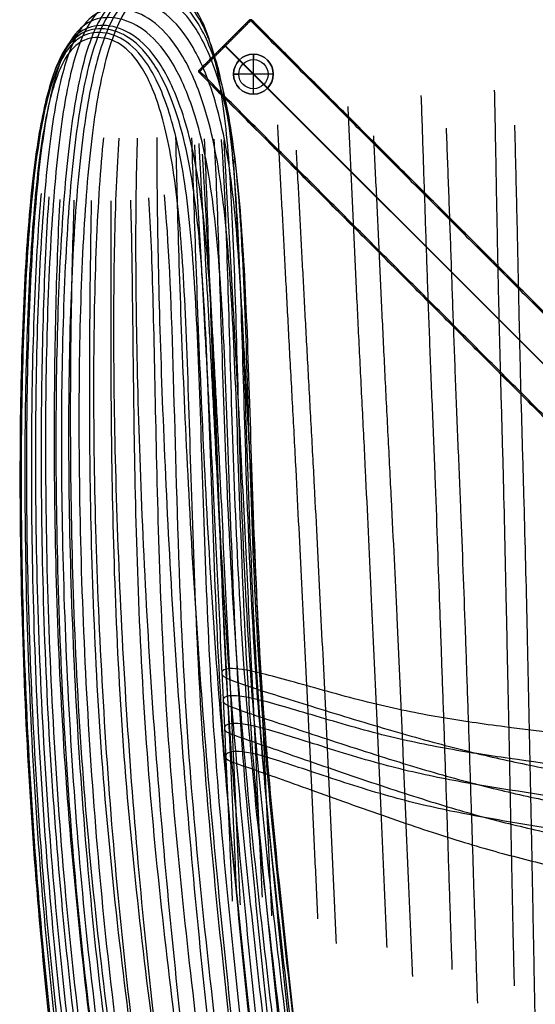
# Model space of a CAD drawing. Header units: millimetres. Extents: x -346 to 346, y -260 to 459.
# Tile 2 of 33: x -346 to -152, y 54 to 424. Entities that reach past the tile are written whole.
import ezdxf

# ---------------------------------------------------------------- set-up
doc = ezdxf.new("R2010")
doc.units = ezdxf.units.MM
doc.layers.add('Layer 01', color=7, linetype='Continuous', true_color=0x000000)

# ---------------------------------------------------------------- blocks, each defined once
blk = doc.blocks.new('Note Lounge Chairs v8')
at = {"layer": 'Layer 01', "color": 254, "true_color": 0xcad1ee}
for points in [[(-325.25, 545.9, -210.28), (-325.64, 545.03, -198.94), (-326.41, 543.04, -171.8), (-326.85, 539.31, -120.82), (-325.9, 534.93, -62.72), (-322.85, 529.99, -0.64), (-317.03, 524.56, 62.28), (-309.59, 519.16, 122.08), (-301.67, 514.29, 174.79), (-296.84, 511.74, 202.58), (-294.73, 510.72, 213.97)], [(-318.75, 546.33, -210.23), (-318.94, 545.48, -198.86), (-319.41, 543.5, -171.67), (-319.6, 539.8, -120.71), (-318.5, 535.43, -62.67), (-315.32, 530.49, -0.68), (-309.26, 525.06, 62.14), (-301.62, 519.64, 121.85), (-293.69, 514.74, 174.52), (-289.07, 512.16, 202.3), (-287.14, 511.13, 213.71)], [(-311.44, 545.21, -210.13), (-311.38, 544.32, -198.81), (-311.47, 542.3, -171.75), (-311.37, 538.56, -120.94), (-310.14, 534.19, -63.06), (-306.92, 529.26, -1.25), (-300.82, 523.84, 61.37), (-293.22, 518.45, 120.88), (-285.53, 513.61, 173.37), (-281.26, 511.09, 201.09), (-279.57, 510.1, 212.47)], [(-330.63, 543.93, -210.62), (-331.22, 543.01, -199.32), (-332.28, 540.92, -172.22), (-332.96, 537.11, -121.26), (-332.16, 532.71, -63.15), (-329.32, 527.77, -1.04), (-323.87, 522.36, 61.9), (-316.77, 517, 121.71), (-308.98, 512.22, 174.43), (-303.97, 509.78, 202.22), (-301.67, 508.82, 213.62)], [(-304.01, 542.67, -210.32), (-303.64, 541.71, -199.07), (-303.25, 539.56, -172.11), (-302.77, 535.73, -121.48), (-301.43, 531.34, -63.8), (-298.24, 526.43, -2.22), (-292.23, 521.04, 60.13), (-284.88, 515.71, 119.37), (-277.64, 510.99, 171.68), (-273.87, 508.6, 199.35), (-272.5, 507.69, 210.75)], [(-334.72, 540.45, -211.6), (-335.54, 539.42, -200.23), (-336.92, 537.18, -173.01), (-337.86, 533.25, -121.96), (-337.23, 528.79, -63.82), (-334.61, 523.86, -1.72), (-329.56, 518.47, 61.18), (-322.82, 513.19, 120.98), (-315.14, 508.54, 173.76), (-309.87, 506.23, 201.66), (-307.33, 505.37, 213.14)], [(-297.19, 538.85, -211.19), (-296.43, 537.77, -199.87), (-295.46, 535.45, -172.86), (-294.53, 531.48, -122.28), (-293.06, 527.05, -64.76), (-289.94, 522.15, -3.42), (-284.11, 516.79, 58.63), (-277.09, 511.55, 117.63), (-270.44, 506.98, 169.84), (-267.27, 504.76, 197.61), (-266.26, 503.96, 209.11)], [(-256.82, 492.34, 206.32), (-257.21, 493.04, 194.58), (-259.35, 495.05, 166.54), (-265.03, 499.4, 114.39), (-271.48, 504.5, 55.72), (-277.03, 509.78, -5.89), (-280, 514.67, -66.84), (-281.69, 519.2, -124.12), (-283.38, 523.37, -174.72), (-286.35, 527.21, -215.6), (-291.91, 530.73, -243.76), (-299.29, 533.68, -261.2), (-307.74, 535.8, -269.94), (-316.27, 536.76, -272.22), (-323.87, 536.22, -270.31), (-330.4, 534.47, -261.86), (-335.72, 531.82, -244.54), (-338.44, 529.61, -225.7), (-339.59, 528.44, -214.1)], [(-339.59, 528.44, -214.1), (-340.75, 527.26, -202.5), (-342.63, 524.76, -174.96), (-343.97, 520.6, -123.68), (-343.6, 516.03, -65.48), (-341.29, 511.08, -3.43), (-336.81, 505.76, 59.39), (-330.56, 500.61, 119.18), (-322.95, 496.19, 172.1), (-314.37, 493.05, 214.34), (-305.24, 491.72, 242.06), (-295.76, 491.59, 258.01), (-286.16, 492.02, 264.93), (-276.86, 492.3, 265.62), (-268.26, 491.71, 262.93), (-261.33, 490.99, 254.24), (-257.04, 490.88, 236.99), (-256.43, 491.64, 218.06), (-256.82, 492.34, 206.32)], [(-253.49, 484.08, 205.04), (-253.69, 484.8, 193.24), (-255.53, 486.83, 165.13), (-260.94, 491.14, 112.99), (-267.25, 496.19, 54.41), (-272.74, 501.43, -7.07), (-275.68, 506.34, -67.9), (-277.42, 510.9, -125.09), (-279.33, 515.1, -175.66), (-282.76, 518.93, -216.6), (-289.08, 522.4, -244.93), (-297.32, 525.24, -262.64), (-306.55, 527.21, -271.7), (-315.73, 528.04, -274.17), (-323.85, 527.44, -272.11), (-330.81, 525.68, -263.37), (-336.51, 523, -245.81), (-339.43, 520.77, -226.84), (-340.66, 519.57, -215.2)], [(-340.66, 519.57, -215.2), (-341.89, 518.38, -203.56), (-343.89, 515.84, -175.95), (-345.33, 511.61, -124.61), (-345.02, 507, -66.41), (-342.77, 502.03, -4.38), (-338.4, 496.74, 58.43), (-332.24, 491.65, 118.21), (-324.63, 487.29, 171.17), (-315.88, 484.18, 213.5), (-306.34, 482.87, 241.39), (-296.33, 482.73, 257.55), (-286.19, 483.14, 264.64), (-276.31, 483.45, 265.39), (-267.06, 483.02, 262.51), (-259.43, 482.5, 253.51), (-254.36, 482.55, 235.93), (-253.3, 483.37, 216.84), (-253.49, 484.08, 205.04)], [(-250.82, 473.75, 203.69), (-250.89, 474.51, 191.86), (-252.55, 476.59, 163.72), (-257.79, 480.91, 111.59), (-264.03, 485.93, 53.07), (-269.5, 491.14, -8.32), (-272.41, 496.06, -69.06), (-274.19, 500.64, -126.18), (-276.24, 504.84, -176.7), (-279.98, 508.6, -217.64), (-286.8, 511.89, -246.03), (-295.65, 514.5, -263.84), (-305.45, 516.24, -273.04), (-315.13, 516.89, -275.59), (-323.6, 516.26, -273.48), (-330.81, 514.55, -264.64), (-336.69, 511.94, -246.99), (-339.7, 509.73, -227.97), (-340.97, 508.55, -216.31)], [(-340.97, 508.55, -216.31), (-342.24, 507.36, -204.65), (-344.29, 504.82, -177.02), (-345.78, 500.56, -125.68), (-345.49, 495.91, -67.48), (-343.27, 490.93, -5.47), (-338.94, 485.66, 57.32), (-332.81, 480.6, 117.1), (-325.17, 476.28, 170.08), (-316.33, 473.17, 212.45), (-306.59, 471.79, 240.43), (-296.31, 471.56, 256.68), (-285.85, 471.91, 263.85), (-275.58, 472.25, 264.61), (-265.87, 472, 261.62), (-257.72, 471.74, 252.46), (-252.12, 472.05, 234.7), (-250.75, 473, 215.52), (-250.82, 473.75, 203.69)], [(-248.58, 461.01, 202.18), (-248.58, 461.82, 190.34), (-250.13, 463.97, 162.18), (-255.3, 468.31, 110.07), (-261.5, 473.31, 51.59), (-266.96, 478.5, -9.74), (-269.86, 483.43, -70.41), (-271.66, 488.02, -127.45), (-273.8, 492.19, -177.91), (-277.73, 495.85, -218.81), (-284.89, 498.92, -247.21), (-294.14, 501.28, -265.04), (-304.35, 502.77, -274.28), (-314.37, 503.26, -276.86), (-323.06, 502.61, -274.75), (-330.39, 500.97, -265.89), (-336.34, 498.48, -248.22), (-339.37, 496.34, -229.2), (-340.65, 495.17, -217.54)], [(-340.65, 495.17, -217.54), (-341.92, 494.01, -205.88), (-343.99, 491.49, -178.25), (-345.49, 487.22, -126.93), (-345.21, 482.55, -68.75), (-343, 477.54, -6.76), (-338.68, 472.29, 56.01), (-332.54, 467.27, 115.78), (-324.87, 462.95, 168.75), (-315.97, 459.81, 211.14), (-306.14, 458.33, 239.16), (-295.71, 457.98, 255.45), (-285.07, 458.24, 262.65), (-274.55, 458.6, 263.41), (-264.54, 458.52, 260.36), (-256.05, 458.52, 251.11), (-250.13, 459.1, 233.26), (-248.58, 460.2, 214.03), (-248.58, 461.01, 202.18)], [(-244.71, 428.16, 198.48), (-244.69, 429.06, 186.62), (-246.19, 431.33, 158.44), (-251.31, 435.73, 106.37), (-257.5, 440.72, 47.98), (-262.93, 445.89, -13.23), (-265.81, 450.83, -73.76), (-267.62, 455.41, -130.66), (-269.84, 459.5, -180.99), (-273.97, 462.98, -221.8), (-281.5, 465.72, -250.15), (-291.19, 467.68, -267.97), (-301.83, 468.82, -277.2), (-312.19, 469.09, -279.8), (-321.04, 468.45, -277.7), (-328.4, 466.97, -268.86), (-334.31, 464.7, -251.22), (-337.29, 462.7, -232.22), (-338.55, 461.58, -220.58)], [(-338.55, 461.58, -220.58), (-339.81, 460.47, -208.93), (-341.85, 458.02, -181.34), (-343.34, 453.78, -130.08), (-343.06, 449.09, -71.98), (-340.85, 444.08, -10.07), (-336.53, 438.85, 52.63), (-330.38, 433.84, 112.34), (-322.66, 429.5, 165.29), (-313.65, 426.26, 207.69), (-303.64, 424.56, 235.77), (-292.99, 423.97, 252.13), (-282.1, 424.05, 259.39), (-271.34, 424.39, 260.15), (-261.11, 424.55, 257.02), (-252.43, 424.93, 247.63), (-246.36, 425.92, 229.65), (-244.74, 427.26, 210.35), (-244.71, 428.16, 198.48)], [(-241.04, 389.14, 194.16), (-241.07, 390.11, 182.28), (-242.66, 392.48, 154.1), (-247.84, 396.95, 102.09), (-254.03, 401.95, 43.79), (-259.45, 407.1, -17.29), (-262.3, 412.03, -77.69), (-264.08, 416.59, -134.45), (-266.31, 420.6, -184.65), (-270.48, 423.94, -225.35), (-278.09, 426.43, -253.61), (-287.89, 428.11, -271.37), (-298.63, 429.01, -280.57), (-309.04, 429.15, -283.16), (-317.89, 428.57, -281.08), (-325.2, 427.24, -272.27), (-331.04, 425.18, -254.69), (-333.98, 423.31, -235.74), (-335.22, 422.25, -224.12)], [(-335.22, 422.25, -224.12), (-336.46, 421.18, -212.5), (-338.48, 418.81, -184.96), (-339.95, 414.62, -133.8), (-339.67, 409.96, -75.8), (-337.46, 404.95, -13.98), (-333.15, 399.73, 48.62), (-326.97, 394.72, 108.24), (-319.19, 390.33, 161.13), (-310.04, 386.97, 203.52), (-299.78, 385.06, 231.64), (-288.87, 384.23, 248.08), (-277.75, 384.14, 255.4), (-266.89, 384.43, 256.17), (-256.75, 384.73, 252.97), (-248.29, 385.37, 243.48), (-242.47, 386.66, 225.39), (-241.01, 388.17, 206.04), (-241.04, 389.14, 194.16)], [(-237.3, 349.05, 189.71), (-237.44, 350.09, 177.83), (-239.19, 352.58, 149.67), (-244.49, 357.13, 97.71), (-250.72, 362.15, 39.51), (-256.13, 367.3, -21.45), (-258.95, 372.21, -81.71), (-260.7, 376.73, -138.33), (-262.85, 380.66, -188.4), (-266.92, 383.82, -228.98), (-274.37, 386.04, -257.14), (-284.01, 387.41, -274.83), (-294.6, 388.06, -283.99), (-304.93, 388.07, -286.57), (-313.78, 387.57, -284.5), (-321.16, 386.46, -275.74), (-327.09, 384.66, -258.21), (-330.09, 382.96, -239.32), (-331.36, 381.96, -227.73)], [(-331.36, 381.96, -227.73), (-332.62, 380.96, -216.14), (-334.68, 378.69, -188.66), (-336.17, 374.59, -137.59), (-335.9, 369.95, -79.69), (-333.7, 364.95, -17.99), (-329.39, 359.74, 44.51), (-323.19, 354.71, 104.04), (-315.32, 350.25, 156.85), (-305.98, 346.74, 199.2), (-295.39, 344.57, 227.34), (-284.13, 343.47, 243.81), (-272.74, 343.15, 251.16), (-261.79, 343.35, 251.94), (-251.84, 343.78, 248.7), (-243.74, 344.69, 239.14), (-238.37, 346.3, 220.97), (-237.16, 348, 201.6), (-237.3, 349.05, 189.71)], [(-234.92, 313.93, 185.91), (-235.24, 315.12, 174.04), (-237.29, 317.83, 145.92), (-242.87, 322.54, 94.03), (-249.26, 327.62, 35.91), (-254.73, 332.76, -24.96), (-257.6, 337.68, -85.13), (-259.27, 342.13, -141.67), (-261.2, 345.88, -191.64), (-264.81, 348.71, -232.14), (-271.53, 350.36, -260.23), (-280.32, 351.13, -277.86), (-290.15, 351.28, -286.99), (-299.96, 351.09, -289.54), (-308.7, 350.84, -287.48), (-316.27, 350.28, -278.74), (-322.54, 349.14, -261.26), (-325.76, 347.83, -242.41), (-327.11, 346.99, -230.84)], [(-327.11, 346.99, -230.84), (-328.46, 346.16, -219.27), (-330.65, 344.12, -191.84), (-332.25, 340.2, -140.86), (-332.01, 335.64, -83.06), (-329.81, 330.64, -21.45), (-325.51, 325.44, 40.95), (-319.29, 320.36, 100.38), (-311.34, 315.73, 153.11), (-301.83, 311.87, 195.39), (-290.96, 309.11, 223.47), (-279.41, 307.35, 239.9), (-267.86, 306.49, 247.23), (-256.98, 306.43, 248), (-247.46, 307.06, 244.77), (-240.02, 308.45, 235.23), (-235.36, 310.67, 217.11), (-234.6, 312.74, 197.77), (-234.92, 313.93, 185.91)], [(-234.76, 300.01, 184.48), (-235.22, 301.32, 172.63), (-237.49, 304.2, 144.55), (-243.3, 309.05, 92.7), (-249.83, 314.17, 34.61), (-255.39, 319.32, -26.26), (-258.31, 324.23, -86.41), (-259.94, 328.64, -142.93), (-261.67, 332.26, -192.9), (-264.86, 334.81, -233.37), (-270.89, 336.02, -261.44), (-278.87, 336.29, -279.04), (-287.94, 336.05, -288.13), (-297.21, 335.72, -290.67), (-305.81, 335.71, -288.61), (-313.49, 335.62, -279.89), (-319.99, 335.04, -262.43), (-323.38, 334.07, -243.59), (-324.8, 333.37, -232.03)], [(-324.8, 333.37, -232.03), (-326.22, 332.67, -220.47), (-328.5, 330.83, -193.07), (-330.16, 327.07, -142.13), (-329.94, 322.56, -84.36), (-327.74, 317.57, -22.8), (-323.44, 312.37, 39.56), (-317.21, 307.24, 98.95), (-309.25, 302.46, 151.63), (-299.72, 298.31, 193.86), (-288.79, 295.06, 221.87), (-277.21, 292.75, 238.23), (-265.7, 291.42, 245.5), (-255, 291.12, 246.26), (-245.85, 291.89, 243.08), (-238.89, 293.65, 233.63), (-234.76, 296.34, 215.6), (-234.31, 298.7, 196.32), (-234.76, 300.01, 184.48)], [(-235.34, 288.56, 183.38), (-235.95, 289.99, 171.58), (-238.47, 293.04, 143.56), (-244.52, 298.02, 91.75), (-251.2, 303.19, 33.65), (-256.86, 308.34, -27.24), (-259.86, 313.26, -87.41), (-261.48, 317.63, -143.94), (-263.01, 321.12, -193.89), (-265.71, 323.4, -234.33), (-270.87, 324.15, -262.31), (-277.83, 323.92, -279.81), (-285.93, 323.26, -288.79), (-294.5, 322.77, -291.26), (-302.83, 323.03, -289.24), (-310.51, 323.47, -280.61), (-317.13, 323.49, -263.25), (-320.62, 322.87, -244.47), (-322.07, 322.31, -232.93)], [(-322.07, 322.31, -232.93), (-323.52, 321.75, -221.4), (-325.83, 320.13, -194.04), (-327.48, 316.52, -143.15), (-327.22, 312.07, -85.43), (-324.98, 307.08, -23.91), (-320.66, 301.88, 38.41), (-314.46, 296.71, 97.76), (-306.55, 291.78, 150.39), (-297.12, 287.32, 192.52), (-286.35, 283.56, 220.41), (-274.97, 280.68, 236.64), (-263.69, 278.86, 243.8), (-253.33, 278.29, 244.52), (-244.68, 279.2, 241.45), (-238.32, 281.34, 232.19), (-234.82, 284.49, 214.35), (-234.73, 287.14, 195.18), (-235.34, 288.56, 183.38)], [(-318.59, 313.39, -233.51), (-319.98, 312.94, -222.03), (-322.17, 311.48, -194.77), (-323.64, 307.99, -143.98), (-323.22, 303.57, -86.33), (-320.86, 298.58, -24.85), (-316.5, 293.38, 37.43), (-310.35, 288.17, 96.74), (-302.62, 283.14, 149.29), (-293.53, 278.47, 191.31), (-283.29, 274.36, 219.01), (-272.5, 271.06, 235.01), (-261.76, 268.82, 241.92), (-251.95, 268.03, 242.55), (-243.95, 269.03, 239.69), (-238.29, 271.45, 230.8), (-235.5, 274.92, 213.32), (-235.82, 277.75, 194.33), (-236.59, 279.25, 182.6)], [(-236.59, 279.25, 182.6), (-237.36, 280.75, 170.87), (-240.12, 283.91, 142.94), (-246.36, 288.98, 91.15), (-253.13, 294.19, 33.01), (-258.86, 299.35, -27.94), (-262, 304.28, -88.17), (-263.68, 308.63, -144.73), (-265.06, 312.02, -194.65), (-267.27, 314.11, -234.98), (-271.48, 314.53, -262.77), (-277.29, 313.92, -280.01), (-284.31, 312.92, -288.69), (-292.02, 312.3, -291), (-299.91, 312.81, -289.11), (-307.37, 313.7, -280.75), (-313.82, 314.2, -263.63), (-317.19, 313.85, -244.99), (-318.59, 313.39, -233.51)], [(-281.43, 265.64, 186.5), (-283.91, 267.03, 175.05), (-288.84, 270.03, 147.29), (-295.68, 274.98, 94.94), (-301.6, 280.16, 35.73), (-306.21, 285.36, -26.48), (-309.13, 290.37, -87.85), (-310.42, 294.83, -145.27), (-310.17, 298.38, -195.65), (-309.01, 299.89, -222.48), (-308.19, 300.38, -233.68)], [(-240.92, 265.75, 181.89), (-241.98, 267.14, 170.4), (-245.06, 270.16, 142.74), (-251.31, 275.11, 90.98), (-257.93, 280.29, 32.61), (-263.65, 285.48, -28.66), (-267.19, 290.45, -89.15), (-269.32, 294.86, -145.8), (-270.78, 298.36, -195.57), (-271.82, 299.85, -222.13), (-272.48, 300.33, -233.24)], [(-273.17, 261.25, 185.48), (-275.19, 262.51, 174.08), (-279.4, 265.33, 146.4), (-285.7, 270.13, 94.12), (-291.51, 275.27, 34.96), (-296.31, 280.47, -27.21), (-299.62, 285.5, -88.49), (-301.53, 290.01, -145.78), (-302.13, 293.69, -195.95), (-301.73, 295.38, -222.58), (-301.34, 295.98, -233.67)], [(-264.27, 258.35, 184.8), (-265.93, 259.53, 173.37), (-269.61, 262.21, 145.64), (-275.56, 266.91, 93.36), (-281.34, 272.02, 34.25), (-286.37, 277.23, -27.82), (-290.03, 282.26, -89), (-292.45, 286.82, -146.18), (-293.76, 290.61, -196.27), (-293.99, 292.44, -222.87), (-293.96, 293.13, -233.95)], [(-249.32, 258.33, 183.08), (-250.6, 259.51, 171.65), (-253.82, 262.19, 143.98), (-259.72, 266.9, 91.93), (-265.83, 272, 33.13), (-271.27, 277.21, -28.6), (-275.16, 282.22, -89.46), (-277.85, 286.76, -146.37), (-279.66, 290.54, -196.23), (-280.51, 292.36, -222.73), (-280.9, 293.05, -233.79)], [(-244.41, 261.25, 182.19), (-245.58, 262.52, 170.77), (-248.73, 265.33, 143.19), (-254.82, 270.14, 91.34), (-261.2, 275.28, 32.78), (-266.8, 280.47, -28.73), (-270.56, 285.47, -89.4), (-273.01, 289.95, -146.15), (-274.67, 293.6, -195.89), (-275.6, 295.28, -222.33), (-276.11, 295.87, -233.35)], [(-255.95, 257.29, 184.1), (-257.38, 258.44, 172.63), (-260.73, 261.07, 144.87), (-266.55, 265.74, 92.64), (-272.44, 270.83, 33.64), (-277.69, 276.04, -28.3), (-281.56, 281.07, -89.33), (-284.27, 285.64, -146.4), (-286.01, 289.48, -196.41), (-286.66, 291.36, -223.01), (-286.89, 292.08, -234.12)]]:
    blk.add_open_spline(points, degree=3, dxfattribs=at)
for points, knots in [([(-337.66, 535.33, -212.9), (-338.67, 534.21, -201.4), (-340.35, 531.81, -173.99), (-341.53, 527.75, -122.8), (-341.05, 523.24, -64.63), (-338.62, 518.3, -2.56), (-333.92, 512.94, 60.3), (-325.34, 506, 140.02), (-317.11, 501.83, 189.42), (-311.54, 500.25, 212.58)], [0, 0, 0, 0, 0.25, 0.5, 0.75, 1, 1.25, 1.5, 2, 2, 2, 2]), ([(-291.38, 533.72, -212.38), (-287.98, 530.17, -178.1), (-287.76, 524.73, -106.56), (-282.71, 516.58, -4.69), (-277.04, 511.26, 57.1), (-270.36, 506.1, 115.91), (-264.27, 501.67, 168.09), (-261.68, 499.59, 196.01), (-261.02, 498.87, 207.65)], [-12, -12, -12, -12, -10.5, -10, -9.5, -9, -8.5, -8, -8, -8, -8]), ([(-241.68, 415.11, -229.12), (-241.5, 415.02, -225.89), (-241.15, 414.58, -219.44), (-240.63, 413.33, -209.77), (-240.11, 411.71, -200.09), (-239.59, 409.92, -190.34), (-239.07, 408.19, -180.49), (-238.54, 406.48, -170.43), (-237.98, 404.79, -160.04), (-237.2, 402.5, -145.57), (-236.13, 399.54, -126.07), (-235.28, 397.09, -110.36), (-234.88, 395.87, -102.82), (-234.08, 393.41, -87.74), (-233.39, 390.93, -73.94), (-232.7, 388.44, -60.11), (-232.36, 387.19, -53.19), (-231.67, 384.7, -39.34), (-230.81, 381.37, -21.82), (-230.15, 378.44, -7.58), (-229.65, 376.18, 3.2), (-229.15, 373.91, 14.07), (-228.65, 371.69, 25.01), (-228.14, 369.59, 36.01), (-227.63, 367.58, 47.06), (-227.12, 365.62, 58.17), (-226.77, 364.33, 65.63), (-226.6, 363.68, 69.36)], [0, 0, 0, 0, 14.218983, 28.437967, 42.65695, 56.875934, 71.094917, 85.313901, 99.532884, 113.751868, 142.189835, 170.627802, 170.627802, 170.627802, 199.065769, 199.065769, 199.065769, 227.503736, 255.941703, 270.160686, 284.37967, 298.598653, 312.817637, 327.03662, 341.255604, 355.474587, 369.693571, 369.693571, 369.693571, 369.693571]), ([(-265.32, 411.32, -225.58), (-265.16, 411.09, -222.55), (-264.83, 410.42, -216.59), (-264.34, 408.93, -207.88), (-263.84, 407.13, -199.26), (-263.35, 405.18, -190.6), (-262.86, 403.26, -181.77), (-262.35, 401.35, -172.65), (-261.83, 399.46, -163.07), (-261.09, 396.93, -149.53), (-260.06, 393.75, -130.8), (-259.24, 391.18, -115.4), (-258.86, 389.89, -107.97), (-258.1, 387.3, -93.12), (-257.44, 384.69, -79.36), (-256.78, 382.08, -65.94), (-256.46, 380.77, -59.23), (-255.8, 378.16, -45.99), (-254.99, 374.81, -29.32), (-254.34, 372.03, -15.61), (-253.85, 369.92, -5.17), (-253.37, 367.81, 5.39), (-252.88, 365.71, 16.03), (-252.39, 363.65, 26.7), (-251.9, 361.62, 37.43), (-251.41, 359.61, 48.2), (-251.08, 358.27, 55.41), (-250.92, 357.59, 59.03)], [0, 0, 0, 0, 14.218983, 28.437967, 42.65695, 56.875934, 71.094917, 85.313901, 99.532884, 113.751868, 142.189835, 170.627802, 170.627802, 170.627802, 199.065769, 199.065769, 199.065769, 227.503736, 255.941703, 270.160686, 284.37967, 298.598653, 312.817637, 327.03662, 341.255604, 355.474587, 369.693571, 369.693571, 369.693571, 369.693571]), ([(-212.58, 413.26, -234.56), (-212.4, 413.27, -231.05), (-212.06, 413.03, -223.95), (-211.54, 412.04, -213.15), (-211.03, 410.65, -202.24), (-210.52, 409.06, -191.27), (-210.01, 407.49, -180.28), (-209.49, 405.93, -169.16), (-208.95, 404.35, -157.82), (-208.19, 402.2, -142.27), (-207.15, 399.41, -121.75), (-206.31, 397.11, -105.51), (-205.92, 395.95, -97.76), (-205.14, 393.63, -82.26), (-204.47, 391.28, -68.25), (-203.8, 388.93, -53.83), (-203.47, 387.75, -46.62), (-202.8, 385.39, -31.99), (-201.97, 382.14, -13.37), (-201.33, 379.18, 1.6), (-200.86, 376.86, 12.88), (-200.38, 374.52, 24.21), (-199.9, 372.24, 35.6), (-199.42, 370.1, 47.06), (-198.93, 368.07, 58.59), (-198.43, 366.12, 70.19), (-198.1, 364.85, 77.97), (-197.93, 364.22, 81.88)], [0, 0, 0, 0, 14.218983, 28.437967, 42.65695, 56.875934, 71.094917, 85.313901, 99.532884, 113.751868, 142.189835, 170.627802, 170.627802, 170.627802, 199.065769, 199.065769, 199.065769, 227.503736, 255.941703, 270.160686, 284.37967, 298.598653, 312.817637, 327.03662, 341.255604, 355.474587, 369.693571, 369.693571, 369.693571, 369.693571]), ([(-185.22, 409.75, -237.47), (-185.07, 409.87, -233.75), (-184.79, 409.84, -226.21), (-184.36, 409.2, -214.7), (-183.94, 408.11, -203.07), (-183.53, 406.73, -191.4), (-183.12, 405.21, -179.76), (-182.72, 403.58, -168.05), (-182.29, 401.9, -156.16), (-181.68, 399.64, -139.92), (-180.82, 396.88, -118.62), (-180.12, 394.69, -101.86), (-179.8, 393.59, -93.89), (-179.16, 391.38, -77.95), (-178.62, 389.15, -63.64), (-178.09, 386.91, -48.74), (-177.82, 385.79, -41.3), (-177.29, 383.55, -26.11), (-176.64, 380.52, -6.73), (-176.13, 377.83, 8.83), (-175.75, 375.73, 20.52), (-175.37, 373.58, 32.25), (-175, 371.42, 44.04), (-174.62, 369.3, 55.88), (-174.24, 367.22, 67.79), (-173.86, 365.2, 79.77), (-173.6, 363.89, 87.81), (-173.47, 363.25, 91.84)], [0, 0, 0, 0, 14.218983, 28.437967, 42.65695, 56.875934, 71.094917, 85.313901, 99.532884, 113.751868, 142.189835, 170.627802, 170.627802, 170.627802, 199.065769, 199.065769, 199.065769, 227.503736, 255.941703, 270.160686, 284.37967, 298.598653, 312.817637, 327.03662, 341.255604, 355.474587, 369.693571, 369.693571, 369.693571, 369.693571]), ([(-159.48, 406.32, -238.58), (-159.38, 406.51, -234.72), (-159.19, 406.68, -226.92), (-158.9, 406.34, -215.04), (-158.61, 405.51, -203.06), (-158.34, 404.28, -191.07), (-158.09, 402.74, -179.14), (-157.84, 400.99, -167.16), (-157.57, 399.14, -154.99), (-157.17, 396.67, -138.35), (-156.55, 393.87, -116.46), (-156.05, 391.77, -99.23), (-155.83, 390.71, -91.04), (-155.38, 388.58, -74.68), (-155.04, 386.43, -60.04), (-154.71, 384.27, -44.78), (-154.54, 383.19, -37.16), (-154.2, 381.03, -21.59), (-153.78, 378.23, -1.7), (-153.45, 375.9, 14.27), (-153.21, 374.09, 26.29), (-152.97, 372.2, 38.35), (-152.73, 370.22, 50.46), (-152.5, 368.14, 62.61), (-152.28, 366.01, 74.81), (-152.05, 363.9, 87.08), (-151.89, 362.54, 95.31), (-151.81, 361.88, 99.44)], [0, 0, 0, 0, 14.218983, 28.437967, 42.65695, 56.875934, 71.094917, 85.313901, 99.532884, 113.751868, 142.189835, 170.627802, 170.627802, 170.627802, 199.065769, 199.065769, 199.065769, 227.503736, 255.941703, 270.160686, 284.37967, 298.598653, 312.817637, 327.03662, 341.255604, 355.474587, 369.693571, 369.693571, 369.693571, 369.693571]), ([(-276.96, 398.82, -227.67), (-276.8, 398.39, -224.63), (-276.48, 397.4, -218.73), (-276, 395.63, -210.24), (-275.51, 393.68, -201.93), (-275.03, 391.64, -193.61), (-274.55, 389.6, -185.09), (-274.05, 387.58, -176.24), (-273.54, 385.57, -166.89), (-272.81, 382.89, -153.57), (-271.8, 379.57, -134.94), (-270.99, 376.92, -119.5), (-270.61, 375.58, -112.03), (-269.86, 372.91, -97.09), (-269.22, 370.22, -83.18), (-268.57, 367.52, -69.77), (-268.25, 366.17, -63.06), (-267.61, 363.47, -49.9), (-266.8, 360.07, -33.38), (-266.16, 357.34, -19.72), (-265.68, 355.28, -9.28), (-265.19, 353.22, 1.28), (-264.71, 351.15, 11.92), (-264.23, 349.09, 22.61), (-263.75, 347.02, 33.33), (-263.26, 344.95, 44.09), (-262.94, 343.56, 51.3), (-262.78, 342.87, 54.92)], [0, 0, 0, 0, 14.218983, 28.437967, 42.65695, 56.875934, 71.094917, 85.313901, 99.532884, 113.751868, 142.189835, 170.627802, 170.627802, 170.627802, 199.065769, 199.065769, 199.065769, 227.503736, 255.941703, 270.160686, 284.37967, 298.598653, 312.817637, 327.03662, 341.255604, 355.474587, 369.693571, 369.693571, 369.693571, 369.693571]), ([(-279.95, 380.57, -231.12), (-279.78, 379.93, -228.02), (-279.46, 378.63, -222.03), (-278.98, 376.61, -213.46), (-278.49, 374.55, -205.11), (-278.01, 372.49, -196.76), (-277.52, 370.42, -188.22), (-277.02, 368.37, -179.33), (-276.51, 366.32, -169.93), (-275.78, 363.61, -156.53), (-274.76, 360.25, -137.74), (-273.95, 357.56, -122.17), (-273.57, 356.21, -114.64), (-272.82, 353.51, -99.6), (-272.17, 350.78, -85.62), (-271.52, 348.05, -72.13), (-271.2, 346.69, -65.39), (-270.55, 343.95, -52.15), (-269.74, 340.53, -35.53), (-269.1, 337.78, -21.76), (-268.61, 335.71, -11.25), (-268.12, 333.64, -0.61), (-267.64, 331.57, 10.12), (-267.15, 329.48, 20.88), (-266.67, 327.4, 31.69), (-266.18, 325.3, 42.54), (-265.86, 323.9, 49.8), (-265.7, 323.2, 53.45)], [0, 0, 0, 0, 14.218983, 28.437967, 42.65695, 56.875934, 71.094917, 85.313901, 99.532884, 113.751868, 142.189835, 170.627802, 170.627802, 170.627802, 199.065769, 199.065769, 199.065769, 227.503736, 255.941703, 270.160686, 284.37967, 298.598653, 312.817637, 327.03662, 341.255604, 355.474587, 369.693571, 369.693571, 369.693571, 369.693571]), ([(-26.47, 263.13, 1.35), (-27.23, 263.15, 1.3), (-31.93, 263.27, 0.99), (-41.33, 263.54, 0.33), (-59.7, 264.21, -1.09), (-83.05, 265.44, -3.23), (-101.44, 267.04, -5.13), (-110.4, 268.04, -6.07), (-128.31, 270.04, -7.96), (-145.25, 272.86, -9.81), (-161.68, 276.96, -11.92), (-169.89, 279, -12.98), (-186.07, 283.74, -15.22), (-211.16, 290.71, -20.16), (-238.64, 295.48, -27.89), (-260.64, 303.32, -34.05), (-269.31, 319.49, -34.3), (-270.01, 339.84, -31.93), (-268.12, 360.19, -30.25), (-257.35, 375.71, -26.63), (-231.42, 381.57, -18.41), (-200.84, 381.68, -9.19), (-176.1, 379.93, -2.56), (-153.84, 377.55, 2.42), (-130.73, 375.73, 6.67), (-110.41, 374.44, 9.7), (-93.29, 373.38, 11.89), (-80.14, 372.58, 13.39), (-66.81, 371.8, 14.74), (-57.88, 371.3, 15.52), (-53.42, 371.06, 15.88)], [74.198438, 74.198438, 74.198438, 74.198438, 76.723994, 89.511326, 102.298658, 127.873323, 153.447987, 153.447987, 153.447987, 179.022652, 179.022652, 179.022652, 204.597316, 230.171981, 255.746645, 281.32131, 306.895974, 332.470639, 358.045304, 383.619968, 409.194633, 434.769297, 460.343962, 485.918626, 511.493291, 537.067955, 549.855288, 562.64262, 575.429952, 588.217284, 588.217284, 588.217284, 588.217284]), ([(-22.18, 261.11, 14.51), (-24.27, 261.16, 14.37), (-30.31, 261.31, 13.96), (-41.35, 261.63, 13.16), (-59.71, 262.32, 11.68), (-83.06, 263.57, 9.41), (-101.44, 265.18, 7.35), (-110.37, 266.18, 6.32), (-128.24, 268.19, 4.24), (-145.1, 270.99, 2.12), (-161.43, 275.1, -0.22), (-169.6, 277.16, -1.38), (-185.67, 281.92, -3.82), (-210.64, 288.9, -9.1), (-238.11, 293.6, -17.33), (-260.16, 301.34, -23.87), (-268.83, 317.45, -24.07), (-269.53, 337.77, -21.57), (-267.64, 358.15, -20.03), (-256.87, 373.66, -16.43), (-230.92, 379.38, -7.75), (-200.34, 379.42, 2.07), (-175.71, 377.92, 9.13), (-153.6, 375.83, 14.41), (-130.61, 374.11, 18.92), (-110.36, 372.82, 22.14), (-93.28, 371.75, 24.46), (-80.14, 370.95, 26.06), (-66.8, 370.16, 27.48), (-57.85, 369.66, 28.3), (-53.38, 369.41, 28.68)], [69.295784, 69.295784, 69.295784, 69.295784, 76.723994, 89.511326, 102.298658, 127.873323, 153.447987, 153.447987, 153.447987, 179.022652, 179.022652, 179.022652, 204.597316, 230.171981, 255.746645, 281.32131, 306.895974, 332.470639, 358.045304, 383.619968, 409.194633, 434.769297, 460.343962, 485.918626, 511.493291, 537.067955, 549.855288, 562.64262, 575.429952, 588.217284, 588.217284, 588.217284, 588.217284]), ([(9.41, 258.97, 28.29), (7.11, 258.92, 28.43), (3.6, 258.85, 28.65), (0, 258.81, 28.76), (-3.6, 258.85, 28.65), (-8.86, 258.95, 28.32), (-17.43, 259.14, 27.78), (-28.53, 259.41, 27.02), (-41.36, 259.8, 26.06), (-59.72, 260.5, 24.52), (-83.07, 261.77, 22.13), (-101.43, 263.38, 19.92), (-110.34, 264.38, 18.8), (-128.17, 266.38, 16.54), (-144.95, 269.15, 14.2), (-161.19, 273.26, 11.67), (-169.31, 275.31, 10.41), (-185.27, 280.09, 7.78), (-210.12, 287.08, 2.15), (-237.59, 291.71, -6.59), (-259.67, 299.35, -13.5), (-268.35, 315.4, -13.65), (-269.04, 335.69, -11.03), (-267.16, 356.1, -9.62), (-256.39, 371.58, -6.07), (-230.41, 377.11, 3), (-199.85, 377.05, 13.37), (-175.32, 375.81, 20.84), (-153.36, 374.04, 26.44), (-130.5, 372.45, 31.21), (-110.32, 371.16, 34.63), (-93.26, 370.08, 37.09), (-80.11, 369.27, 38.77), (-66.68, 368.48, 40.24), (-57.61, 367.98, 41.06), (-53.06, 367.73, 41.43)], [0, 0, 0, 0, 12.787332, 25.574665, 38.361997, 51.149329, 63.936661, 76.723994, 89.511326, 102.298658, 127.873323, 153.447987, 153.447987, 153.447987, 179.022652, 179.022652, 179.022652, 204.597316, 230.171981, 255.746645, 281.32131, 306.895974, 332.470639, 358.045304, 383.619968, 409.194633, 434.769297, 460.343962, 485.918626, 511.493291, 537.067955, 549.855288, 562.64262, 575.429952, 588.217284, 588.217284, 588.217284, 588.217284]), ([(9.42, 257.25, 41.35), (7.11, 257.2, 41.5), (3.6, 257.13, 41.72), (0, 257.09, 41.83), (-3.6, 257.13, 41.72), (-8.87, 257.24, 41.39), (-17.44, 257.43, 40.83), (-28.54, 257.71, 40.05), (-41.37, 258.12, 39.06), (-59.73, 258.83, 37.46), (-83.08, 260.13, 34.94), (-101.41, 261.73, 32.59), (-110.31, 262.71, 31.38), (-128.1, 264.67, 28.96), (-144.81, 267.35, 26.42), (-160.95, 271.43, 23.7), (-169.02, 273.47, 22.34), (-184.87, 278.25, 19.53), (-209.6, 285.25, 13.55), (-237.07, 289.81, 4.3), (-259.18, 297.36, -3), (-267.87, 313.34, -3.1), (-268.55, 333.61, -0.35), (-266.68, 354.05, 0.92), (-255.91, 369.5, 4.41), (-229.91, 374.83, 13.84), (-199.36, 374.67, 24.72), (-174.94, 373.65, 32.59), (-153.12, 372.18, 38.51), (-130.39, 370.69, 43.55), (-110.28, 369.4, 47.16), (-93.26, 368.32, 49.76), (-80.03, 367.51, 51.51), (-66.36, 366.73, 52.98), (-56.95, 366.24, 53.73), (-52.18, 366.01, 54.04)], [0, 0, 0, 0, 12.787332, 25.574665, 38.361997, 51.149329, 63.936661, 76.723994, 89.511326, 102.298658, 127.873323, 153.447987, 153.447987, 153.447987, 179.022652, 179.022652, 179.022652, 204.597316, 230.171981, 255.746645, 281.32131, 306.895974, 332.470639, 358.045304, 383.619968, 409.194633, 434.769297, 460.343962, 485.918626, 511.493291, 537.067955, 549.855288, 562.64262, 575.429952, 588.217284, 588.217284, 588.217284, 588.217284]), ([(-278.31, 361, -231.62), (-278.14, 360.23, -228.57), (-277.82, 358.73, -222.66), (-277.34, 356.58, -214.16), (-276.86, 354.5, -205.85), (-276.37, 352.45, -197.54), (-275.89, 350.42, -189.04), (-275.4, 348.39, -180.18), (-274.88, 346.37, -170.82), (-274.16, 343.68, -157.44), (-273.14, 340.36, -138.66), (-272.34, 337.71, -123.12), (-271.96, 336.37, -115.65), (-271.2, 333.7, -100.7), (-270.56, 331.01, -86.94), (-269.92, 328.31, -73.61), (-269.59, 326.96, -66.94), (-268.95, 324.25, -53.83), (-268.14, 320.87, -37.32), (-267.5, 318.15, -23.65), (-267.02, 316.11, -13.21), (-266.53, 314.06, -2.64), (-266.05, 312.01, 8.02), (-265.57, 309.95, 18.71), (-265.08, 307.88, 29.44), (-264.6, 305.81, 40.22), (-264.28, 304.43, 47.44), (-264.12, 303.73, 51.06)], [0, 0, 0, 0, 14.218983, 28.437967, 42.65695, 56.875934, 71.094917, 85.313901, 99.532884, 113.751868, 142.189835, 170.627802, 170.627802, 170.627802, 199.065769, 199.065769, 199.065769, 227.503736, 255.941703, 270.160686, 284.37967, 298.598653, 312.817637, 327.03662, 341.255604, 355.474587, 369.693571, 369.693571, 369.693571, 369.693571]), ([(-268.91, 344.53, -232.84), (-268.75, 343.7, -229.79), (-268.42, 342.12, -223.82), (-267.93, 339.95, -215.11), (-267.43, 337.91, -206.49), (-266.94, 335.94, -197.85), (-266.45, 333.97, -189.05), (-265.95, 332, -179.93), (-265.43, 330.04, -170.34), (-264.69, 327.45, -156.74), (-263.66, 324.24, -137.79), (-262.84, 321.67, -122.22), (-262.46, 320.38, -114.74), (-261.7, 317.8, -99.8), (-261.04, 315.19, -86.1), (-260.39, 312.57, -72.8), (-260.06, 311.26, -66.15), (-259.4, 308.65, -53.04), (-258.58, 305.37, -36.53), (-257.93, 302.73, -22.84), (-257.44, 300.75, -12.39), (-256.94, 298.77, -1.81), (-256.45, 296.78, 8.86), (-255.96, 294.79, 19.56), (-255.47, 292.78, 30.3), (-254.98, 290.78, 41.1), (-254.65, 289.43, 48.33), (-254.49, 288.76, 51.95)], [0, 0, 0, 0, 14.218983, 28.437967, 42.65695, 56.875934, 71.094917, 85.313901, 99.532884, 113.751868, 142.189835, 170.627802, 170.627802, 170.627802, 199.065769, 199.065769, 199.065769, 227.503736, 255.941703, 270.160686, 284.37967, 298.598653, 312.817637, 327.03662, 341.255604, 355.474587, 369.693571, 369.693571, 369.693571, 369.693571]), ([(-248.72, 334.23, -238.62), (-248.55, 333.39, -235.37), (-248.2, 331.82, -228.91), (-247.69, 329.69, -219.25), (-247.17, 327.71, -209.58), (-246.65, 325.81, -199.87), (-246.14, 323.92, -190.07), (-245.61, 322.04, -180.05), (-245.06, 320.18, -169.68), (-244.29, 317.7, -155.2), (-243.22, 314.64, -135.57), (-242.37, 312.19, -119.62), (-241.97, 310.96, -111.95), (-241.17, 308.49, -96.59), (-240.48, 306, -82.41), (-239.79, 303.51, -68.66), (-239.45, 302.26, -61.79), (-238.76, 299.76, -48.25), (-237.9, 296.62, -31.2), (-237.21, 294.1, -17.08), (-236.69, 292.21, -6.31), (-236.18, 290.31, 4.61), (-235.66, 288.41, 15.61), (-235.14, 286.5, 26.66), (-234.63, 284.58, 37.75), (-234.11, 282.67, 48.89), (-233.76, 281.4, 56.36), (-233.59, 280.76, 60.11)], [0, 0, 0, 0, 14.218983, 28.437967, 42.65695, 56.875934, 71.094917, 85.313901, 99.532884, 113.751868, 142.189835, 170.627802, 170.627802, 170.627802, 199.065769, 199.065769, 199.065769, 227.503736, 255.941703, 270.160686, 284.37967, 298.598653, 312.817637, 327.03662, 341.255604, 355.474587, 369.693571, 369.693571, 369.693571, 369.693571]), ([(-222.22, 327.86, -245.57), (-222.05, 327.02, -242.05), (-221.72, 325.42, -234.97), (-221.22, 323.23, -224.22), (-220.72, 321.18, -213.37), (-220.23, 319.24, -202.47), (-219.73, 317.35, -191.56), (-219.22, 315.51, -180.51), (-218.69, 313.69, -169.23), (-217.94, 311.3, -153.72), (-216.9, 308.35, -133.18), (-216.06, 305.99, -116.69), (-215.68, 304.8, -108.71), (-214.9, 302.43, -92.76), (-214.23, 300.02, -77.89), (-213.56, 297.61, -63.5), (-213.23, 296.4, -56.3), (-212.56, 293.99, -42.15), (-211.73, 290.96, -24.35), (-211.06, 288.52, -9.63), (-210.56, 286.69, 1.61), (-210.06, 284.85, 12.99), (-209.56, 283, 24.46), (-209.06, 281.15, 35.99), (-208.55, 279.32, 47.57), (-208.05, 277.55, 59.22), (-207.71, 276.43, 67.03), (-207.54, 275.89, 70.96)], [0, 0, 0, 0, 14.218983, 28.437967, 42.65695, 56.875934, 71.094917, 85.313901, 99.532884, 113.751868, 142.189835, 170.627802, 170.627802, 170.627802, 199.065769, 199.065769, 199.065769, 227.503736, 255.941703, 270.160686, 284.37967, 298.598653, 312.817637, 327.03662, 341.255604, 355.474587, 369.693571, 369.693571, 369.693571, 369.693571]), ([(-194.68, 322.55, -249.7), (-194.55, 321.66, -246), (-194.29, 319.92, -238.52), (-193.91, 317.45, -227.14), (-193.53, 315.11, -215.66), (-193.15, 312.92, -204.13), (-192.76, 310.87, -192.6), (-192.36, 308.93, -180.97), (-191.94, 307.08, -169.14), (-191.33, 304.67, -152.95), (-190.47, 301.71, -131.69), (-189.78, 299.35, -114.69), (-189.47, 298.17, -106.46), (-188.83, 295.79, -90.01), (-188.31, 293.39, -74.67), (-187.78, 290.98, -59.8), (-187.52, 289.78, -52.36), (-187, 287.36, -37.73), (-186.34, 284.33, -19.33), (-185.82, 281.89, -4.12), (-185.42, 280.06, 7.47), (-185.03, 278.22, 19.22), (-184.64, 276.38, 31.07), (-184.24, 274.54, 42.97), (-183.84, 272.8, 54.95), (-183.44, 271.24, 67.02), (-183.16, 270.39, 75.14), (-183.02, 270.04, 79.22)], [0, 0, 0, 0, 14.218983, 28.437967, 42.65695, 56.875934, 71.094917, 85.313901, 99.532884, 113.751868, 142.189835, 170.627802, 170.627802, 170.627802, 199.065769, 199.065769, 199.065769, 227.503736, 255.941703, 270.160686, 284.37967, 298.598653, 312.817637, 327.03662, 341.255604, 355.474587, 369.693571, 369.693571, 369.693571, 369.693571]), ([(-167.08, 318.28, -251.74), (-167.01, 317.33, -247.92), (-166.85, 315.44, -240.23), (-166.63, 312.65, -228.57), (-166.41, 309.96, -216.83), (-166.19, 307.43, -205.05), (-165.96, 305.09, -193.27), (-165.72, 302.91, -181.39), (-165.45, 300.86, -169.28), (-165.05, 298.27, -152.7), (-164.44, 295.19, -130.87), (-163.95, 292.8, -113.45), (-163.73, 291.6, -105.06), (-163.3, 289.2, -88.27), (-162.98, 286.76, -72.74), (-162.65, 284.32, -57.53), (-162.49, 283.1, -49.92), (-162.16, 280.65, -34.86), (-161.76, 277.57, -15.87), (-161.43, 275.1, -0.25), (-161.19, 273.25, 11.65), (-160.95, 271.42, 23.68), (-160.7, 269.63, 35.83), (-160.45, 267.87, 48.04), (-160.2, 266.31, 60.35), (-159.93, 265.06, 72.77), (-159.74, 264.54, 81.14), (-159.64, 264.39, 85.34)], [0, 0, 0, 0, 14.218983, 28.437967, 42.65695, 56.875934, 71.094917, 85.313901, 99.532884, 113.751868, 142.189835, 170.627802, 170.627802, 170.627802, 199.065769, 199.065769, 199.065769, 227.503736, 255.941703, 270.160686, 284.37967, 298.598653, 312.817637, 327.03662, 341.255604, 355.474587, 369.693571, 369.693571, 369.693571, 369.693571]), ([(-288.29, 271.41, 187.72), (-294.15, 274.37, 164.63), (-302.19, 279.33, 115.57), (-310.26, 286.28, 36.56), (-314.72, 291.48, -25.69), (-318.16, 298.14, -107.6), (-317.95, 303.65, -181.76), (-315.22, 305.77, -222.38), (-314.03, 306.2, -233.74)], [-1, -1, -1, -1, -0.5, -0.25, 0, 0.25, 0.75, 1, 1, 1, 1]), ([(-238.44, 271.74, 182.1), (-240.28, 274.73, 158.84), (-246.38, 279.72, 110.31), (-255.4, 286.67, 32.68), (-261.16, 291.84, -28.4), (-264.48, 296.79, -88.74), (-266.94, 302.6, -164.2), (-268.03, 305.51, -210.69), (-269.73, 306.32, -233.21)], [8, 8, 8, 8, 9, 9.5, 10, 10.5, 11, 12, 12, 12, 12])]:
    blk.add_open_spline(points, degree=3, knots=knots, dxfattribs=at)
blk = doc.blocks.new('Note Lounge Wooden Base v14')
at = {"layer": 'Layer 01', "color": 18, "true_color": 0x000000}
for p, q in [((-278.25, 405.27, -101.36), (-259.15, 424.36, -101.36)), ((-259.15, 424.36, -101.36), (-258.45, 424.36, -101.36)), ((-258.98, 424.18, -61.36), (-258.62, 424.18, -61.36)), ((-258.8, 424.01, -61.11), (-258.8, 424.36, -61.61)), ((-258.8, 424.36, -141.11), (-258.8, 424.36, -61.61)), ((278.25, -112.34, -101.36), (-258.45, 424.36, -101.36)), ((-268.7, 414.11, -61.11), (-268.35, 415.17, -61.61)), ((-268.88, 414.64, -61.61), (-268.17, 414.64, -61.11)), ((-268.7, 414.81, -141.11), (-268.7, 414.81, -61.61)), ((-7.07, 153.18, -141.11), (-268.7, 414.81, -141.11)), ((-17.35, 163.56, -61.11), (-268.3, 414.5, -61.11)), ((-278.25, 404.56, -101.36), (-278.25, 405.27, -101.36)), ((-278.25, 404.91, -61.61), (-277.89, 404.91, -61.11)), ((-278.25, 404.91, -141.11), (-278.25, 404.91, -61.61)), ((258.45, -132.13, -101.36), (-278.25, 404.56, -101.36)), ((-278.07, 404.74, -61.36), (-278.07, 405.09, -61.36))]:
    blk.add_line(p, q, dxfattribs=at)
at = {"layer": 'Layer 01', "color": 253, "true_color": 0xa0a0a0}
for p, q in [((-257.74, 411.35, -141.11), (-257.74, 411.35, -144.11)), ((-257.74, 396.35, -141.11), (-257.74, 411.35, -141.11)), ((-257.74, 398.35, -146.11), (-257.74, 409.35, -146.11)), ((-265.24, 403.85, -141.11), (-265.24, 403.85, -144.11)), ((-250.24, 403.85, -141.11), (-265.24, 403.85, -141.11)), ((-252.24, 403.85, -146.11), (-263.24, 403.85, -146.11)), ((-250.24, 403.85, -141.11), (-250.24, 403.85, -144.11)), ((-257.74, 396.35, -141.11), (-257.74, 396.35, -144.11))]:
    blk.add_line(p, q, dxfattribs=at)
at = {"layer": 'Layer 01', "color": 253, "true_color": 0xa0a0a0, "extrusion": (0, 0, -1)}
for centre in [(257.74, 403.85, 141.11), (257.74, 403.85, 142.61)]:
    blk.add_circle(centre, 7.5, dxfattribs=at)
for centre, radius, start, end in [((257.74, 403.85, 144.11), 7.5, 0, 180), ((257.74, 403.85, 146.11), 5.5, 0, 180), ((257.74, 403.85, 144.11), 7.5, 180, 0), ((257.74, 403.85, 146.11), 5.5, 180, 0)]:
    blk.add_arc(centre, radius, start, end, dxfattribs=at)
at = {"layer": 'Layer 01', "color": 253, "true_color": 0xa0a0a0, "extrusion": (-1, 0, 0)}
blk.add_arc((-409.35, -144.11, 257.74), 2, 180, 270, dxfattribs=at)
at = {"layer": 'Layer 01', "color": 253, "true_color": 0xa0a0a0, "extrusion": (0, -1, 0)}
blk.add_arc((-263.24, -144.11, -403.85), 2, 180, 270, dxfattribs=at)
at = {"layer": 'Layer 01', "color": 253, "true_color": 0xa0a0a0, "extrusion": (0, 1, 0)}
blk.add_arc((252.24, -144.11, 403.85), 2, 180, 270, dxfattribs=at)
at = {"layer": 'Layer 01', "color": 253, "true_color": 0xa0a0a0, "extrusion": (1, 0, 0)}
blk.add_arc((398.35, -144.11, -257.74), 2, 180, 270, dxfattribs=at)
at = {"layer": 'Layer 01', "color": 18, "true_color": 0x000000}
for points in [[(-259.15, 424.36, -61.61), (-268.7, 414.81, -61.61), (-278.25, 405.27, -61.61)], [(-259.15, 424.36, -141.11), (-268.7, 414.81, -141.11), (-278.25, 405.27, -141.11)], [(-277.89, 404.91, -61.11), (-268.35, 414.46, -61.11), (-258.8, 424.01, -61.11)], [(-259.15, 424.36, -61.61), (-258.98, 424.18, -61.36), (-258.8, 424.01, -61.11)], [(-258.45, 424.36, -61.61), (-258.8, 424.36, -61.61), (-259.15, 424.36, -61.61)], [(-258.45, 424.36, -141.11), (-258.8, 424.36, -141.11), (-259.15, 424.36, -141.11)], [(-259.15, 424.36, -141.11), (-259.15, 424.36, -101.36), (-259.15, 424.36, -61.61)], [(-258.8, 424.01, -61.11), (-258.62, 424.18, -61.36), (-258.45, 424.36, -61.61)], [(-258.8, 424.01, -61.11), (-131.88, 297.09, -61.11), (-4.96, 170.17, -61.11)], [(-258.45, 424.36, -61.61), (-258.45, 424.36, -101.36), (-258.45, 424.36, -141.11)], [(278.25, -112.34, -141.11), (9.9, 156.01, -141.11), (-258.45, 424.36, -141.11)], [(-4.37, 170.28, -61.61), (-131.41, 297.32, -61.61), (-258.45, 424.36, -61.61)], [(-278.25, 405.27, -61.61), (-278.25, 404.91, -61.61), (-278.25, 404.56, -61.61)], [(-277.89, 404.91, -61.11), (-278.07, 405.09, -61.36), (-278.25, 405.27, -61.61)], [(-278.25, 405.27, -141.11), (-278.25, 404.91, -141.11), (-278.25, 404.56, -141.11)], [(-278.25, 405.27, -61.61), (-278.25, 405.27, -101.36), (-278.25, 405.27, -141.11)], [(-278.25, 404.56, -61.61), (-278.07, 404.74, -61.36), (-277.89, 404.91, -61.11)], [(-24.36, 150.67, -61.61), (-151.3, 277.62, -61.61), (-278.25, 404.56, -61.61)], [(-278.25, 404.56, -61.61), (-278.25, 404.56, -101.36), (-278.25, 404.56, -141.11)], [(-278.25, 404.56, -141.11), (-9.9, 136.21, -141.11), (258.45, -132.13, -141.11)], [(-24.24, 151.26, -61.11), (-151.06, 278.08, -61.11), (-277.89, 404.91, -61.11)], [(-19.8, 146.11, -141.11), (-149.02, 16.89, -141.11), (-278.25, -112.34, -141.11)], [(-24.49, 141.42, -61.61), (-151.37, 14.54, -61.61), (-278.25, -112.34, -61.61)], [(-277.89, -112.69, -61.11), (-151.14, 14.07, -61.11), (-24.38, 140.82, -61.11)], [(-258.45, -132.13, -141.11), (-129.22, -2.91, -141.11), (0, 126.31, -141.11)], [(-5.65, 121.37, -61.11), (-132.22, -5.2, -61.11), (-258.8, -131.78, -61.11)], [(-5.07, 121.24, -61.61), (-131.76, -5.45, -61.61), (-258.45, -132.13, -61.61)]]:
    blk.add_open_spline(points, degree=2, dxfattribs=at)
at = {"layer": 'Layer 01', "extrusion": (0, -1, -1.17487e-15)}
blk.add_blockref('Note Lounge Chairs v8', (0, -146.11, -146.11), dxfattribs=at)

msp = doc.modelspace()

# ---------------------------------------------------------------- block references
at = {"layer": 'Layer 01'}
msp.add_blockref('Note Lounge Wooden Base v14', (0, 0), dxfattribs=at)

doc.saveas('drawing.dxf')
